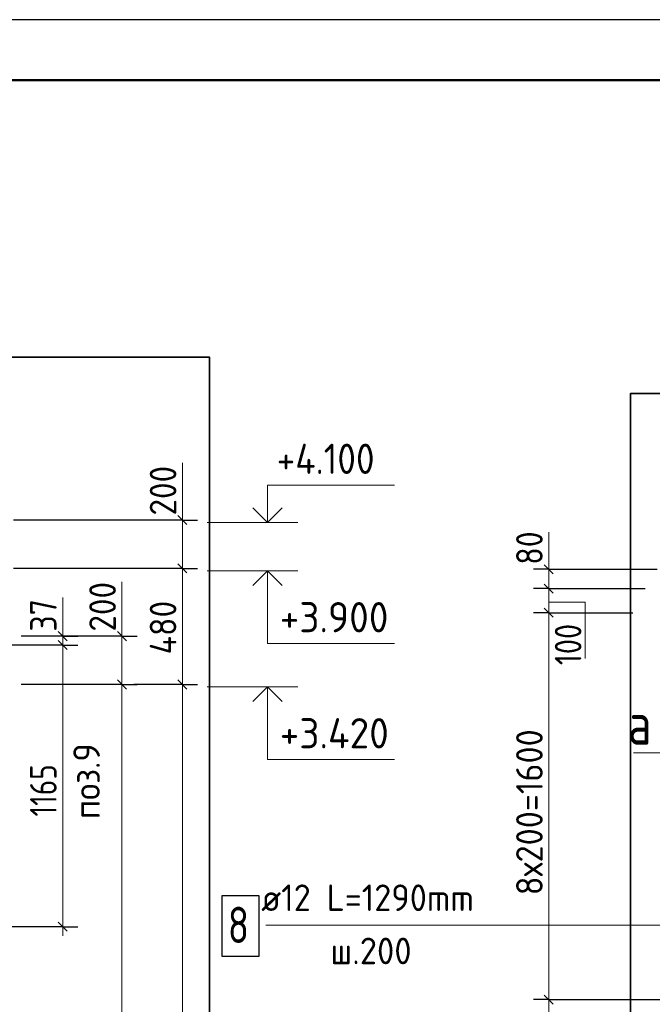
# Model space of a CAD drawing. Header units: millimetres. Extents: x 0 to 50400, y 0 to 35640.
# Tile 21 of 25: x 27412 to 33690, y 25866 to 35640. Entities that reach past the tile are written whole.
import ezdxf

# ---------------------------------------------------------------- set-up
doc = ezdxf.new("R2010")
doc.units = ezdxf.units.MM
for name, color, linetype, lineweight in [('Standard', 7, 'Continuous', 25), ('Высотные отметки', 7, 'Continuous', 25), ('Позиционная метка линия выноска', 7, 'Continuous', 13), ('Позиционная метка номер позиции', 7, 'Continuous', 13), ('Размерная линия_ общее', 7, 'Continuous', 13), ('Сечения символ', 7, 'Continuous', 25)]:
    doc.layers.add(name, color=color, linetype=linetype, lineweight=lineweight)
doc.layers.add('Размерная выноска', color=7, linetype='Continuous')
doc.layers.add('Стена обрамление П-обр.', color=7, linetype='Continuous', true_color=0xa0a0a0)
doc.styles.add('ISOCPEUR', font='txt')

msp = doc.modelspace()

# ---------------------------------------------------------------- linework, layer by layer
at = {"layer": 'Standard', "color": 7, "linetype": 'Continuous', "lineweight": 25, "transparency": 33554687}
for p, q in [((32617.8, 30229.9), (32707.8, 30139.9)), ((32617.8, 30037.9), (32707.8, 29947.9)), ((32617.8, 29797.9), (32707.8, 29707.9)), ((27884.1, 29475.9), (27794.1, 29565.9)), ((28381.7, 29565.9), (28471.7, 29475.9)), ((27884.1, 29387.1), (27794.1, 29477.1)), ((28381.7, 29085.9), (28471.7, 28995.9)), ((27884.1, 26591.1), (27794.1, 26681.1)), ((32617.8, 25957.9), (32707.8, 25867.9))]:
    msp.add_line(p, q, dxfattribs=at)
at = {"layer": 'Standard', "color": 7, "linetype": 'Continuous', "lineweight": 13, "transparency": 33554687}
for p, q in [((32662.8, 30184.9), (32662.8, 30274.9)), ((32662.8, 29752.9), (32662.8, 25912.9)), ((27839.1, 29520.9), (27839.1, 29610.9)), ((27839.1, 29432.1), (27839.1, 29520.9)), ((28426.7, 29520.9), (28426.7, 29610.9)), ((28426.7, 29040.9), (28426.7, 20641)), ((27839.1, 26636.1), (27839.1, 26546.1)), ((32662.8, 25912.9), (32662.8, 20440.9))]:
    msp.add_line(p, q, dxfattribs=at)
at = {"layer": 'Standard', "color": 7, "linetype": 'Continuous', "lineweight": -3, "transparency": 33554687}
for p, q in [((32662.8, 30184.9), (32512.8, 30184.9)), ((32662.8, 30184.9), (32812.8, 30184.9)), ((32662.8, 30184.9), (33738.5, 30184.9)), ((32662.8, 29992.9), (32512.8, 29992.9)), ((32662.8, 29992.9), (32812.8, 29992.9)), ((32662.8, 29752.9), (32512.8, 29752.9)), ((32662.8, 29752.9), (32812.8, 29752.9)), ((27839.1, 29520.9), (27689.1, 29520.9)), ((27839.1, 29520.9), (27989.1, 29520.9)), ((28426.7, 29520.9), (28276.7, 29520.9)), ((28426.7, 29520.9), (28576.7, 29520.9)), ((27839.1, 29432.1), (27689.1, 29432.1)), ((27839.1, 29432.1), (27989.1, 29432.1)), ((28426.7, 29040.9), (28276.7, 29040.9)), ((28426.7, 29040.9), (28576.7, 29040.9)), ((27839.1, 26636.1), (27168.2, 26636.1)), ((27839.1, 26636.1), (27689.1, 26636.1)), ((27839.1, 26636.1), (27989.1, 26636.1)), ((32662.8, 25912.9), (32512.8, 25912.9)), ((32662.8, 25912.9), (32812.8, 25912.9)), ((32662.8, 25912.9), (34479.9, 25912.9))]:
    msp.add_line(p, q, dxfattribs=at)
at = {"layer": 'Standard', "color": 7, "linetype": 'Continuous', "lineweight": 25, "transparency": 33554687}
msp.add_lwpolyline([(0, 0), (50400, 0), (50400, 35640), (0, 35640), (0, 0)], close=True, dxfattribs=at)
at = {"layer": 'Standard', "color": 7, "linetype": 'Continuous', "lineweight": 13, "transparency": 33554687}
for points in [[(50400, 35640), (0, 35640), (0, 0), (50400, 0), (50400, 35640)], [(32662.8, 30184.9), (32662.8, 30112.5), (32662.8, 30112.5), (32662.8, 29992.9)], [(32662.8, 29992.9), (32662.8, 29976.3), (32662.8, 29976.3), (32662.8, 29752.9)], [(28426.7, 29520.9), (28426.7, 29447.1), (28426.7, 29447.1), (28426.7, 29040.9)], [(27839.1, 26636.1), (27839.1, 27615.1), (27839.1, 27615.1), (27839.1, 29432.1)]]:
    msp.add_lwpolyline(points, dxfattribs=at)
at = {"layer": 'Standard', "color": 7, "linetype": 'Continuous', "lineweight": 50, "transparency": 33554687}
msp.add_lwpolyline([(2400, 35040), (49800, 35040), (49800, 600), (2400, 600), (2400, 35040)], close=True, dxfattribs=at)
at = {"layer": 'Standard', "color": 254, "linetype": 'Continuous', "lineweight": 35, "true_color": 0xc4c4ff, "transparency": 33554687}
for points in [[(3765.7, 18656.4), (29297, 18656.4), (29297, 32289.3), (3765.7, 32289.3), (3765.7, 18656.4)], [(33473.3, 18648.4), (44489.3, 18648.4), (44489.3, 31928.5), (33473.3, 31928.5), (33473.3, 18648.4)]]:
    msp.add_lwpolyline(points, dxfattribs=at)
at = {"layer": 'Standard', "color": 7, "linetype": 'Continuous', "lineweight": -3, "transparency": 33554687}
for points in [[(32662.8, 29992.9), (32718.4, 29992.9), (32718.4, 29992.9), (33618.5, 29992.9)], [(32662.8, 29752.9), (32810.8, 29752.9), (32810.8, 29752.9), (33498.5, 29752.9)], [(28426.7, 29520.9), (28406.3, 29520.9), (28406.3, 29520.9), (28406.3, 29520.9), (28406.3, 29520.9), (27427.4, 29520.9)], [(27839.1, 29520.9), (27818.7, 29520.9), (27818.7, 29520.9), (27810.8, 29520.9)], [(27839.1, 29432.1), (27818.7, 29432.1), (27818.7, 29432.1), (27206.6, 29432.1)], [(28426.7, 29040.9), (28406.3, 29040.9), (28406.3, 29040.9), (28406.3, 29040.9), (28406.3, 29040.9), (27427.4, 29040.9)]]:
    msp.add_lwpolyline(points, dxfattribs=at)
at = {"layer": 'Высотные отметки', "color": 7, "linetype": 'Continuous', "lineweight": 35, "transparency": 33554687}
for p, q in [((29872.9, 30649), (29727.5, 30794.4)), ((29872.9, 30649), (29727.5, 30794.4)), ((29872.9, 30649), (30018.3, 30794.4)), ((29872.9, 30649), (30018.3, 30794.4)), ((29872.9, 30169), (29727.5, 30023.6)), ((29872.9, 30169), (29727.5, 30023.6)), ((29872.9, 30169), (30018.3, 30023.6)), ((29872.9, 30169), (30018.3, 30023.6)), ((29872.9, 29016.9), (29727.5, 28871.5)), ((29872.9, 29016.9), (29727.5, 28871.5)), ((29872.9, 29016.9), (30018.3, 28871.5)), ((29872.9, 29016.9), (30018.3, 28871.5))]:
    msp.add_line(p, q, dxfattribs=at)
at = {"layer": 'Высотные отметки', "color": 7, "linetype": 'Continuous', "lineweight": 13, "transparency": 33554687}
for p, q in [((29272.9, 30649), (30172.9, 30649)), ((29272.9, 30649), (30172.9, 30649)), ((29272.9, 30169), (30172.9, 30169)), ((29272.9, 30169), (30172.9, 30169)), ((29272.9, 29016.9), (30172.9, 29016.9)), ((29272.9, 29016.9), (30172.9, 29016.9))]:
    msp.add_line(p, q, dxfattribs=at)
for points in [[(29872.9, 30649), (29872.9, 31021.1), (31132.9, 31021.1)], [(29872.9, 30649), (29872.9, 31021.1), (31132.9, 31021.1)], [(29872.9, 30169), (29872.9, 29449), (31132.9, 29449)], [(29872.9, 30169), (29872.9, 29449), (31132.9, 29449)], [(29872.9, 29016.9), (29872.9, 28296.9), (31132.9, 28296.9)], [(29872.9, 29016.9), (29872.9, 28296.9), (31132.9, 28296.9)]]:
    msp.add_lwpolyline(points, dxfattribs=at)
at = {"layer": 'Позиционная метка линия выноска', "color": 7, "linetype": 'Continuous', "lineweight": 13, "transparency": 33554687}
msp.add_line((33504.2, 28361.4), (34032.2, 28361.4), dxfattribs=at)
msp.add_lwpolyline([(29854.8, 26651.4), (35514, 26651.4), (35887.7, 26379.3)], dxfattribs=at)
at = {"layer": 'Размерная выноска', "color": 7, "linetype": 'Continuous', "lineweight": 13, "transparency": 33554687}
for p, q in [((29027.1, 30673), (29027.1, 31241.8)), ((32662.8, 30184.9), (32662.8, 30554.5)), ((28426.7, 29520.9), (28426.7, 30058.5)), ((27839.1, 29520.9), (27839.1, 29904.9)), ((32662.8, 29858.5), (33025.2, 29858.5)), ((33025.2, 29858.5), (33025.2, 29299.3))]:
    msp.add_line(p, q, dxfattribs=at)
at = {"layer": 'Размерная линия_ общее', "color": 7, "linetype": 'Continuous', "lineweight": 25, "transparency": 33554687}
for p, q in [((28982.1, 30718), (29072.1, 30628)), ((28982.1, 30238), (29072.1, 30148)), ((28982.1, 29085.9), (29072.1, 28995.9))]:
    msp.add_line(p, q, dxfattribs=at)
at = {"layer": 'Размерная линия_ общее', "color": 7, "linetype": 'Continuous', "lineweight": 13, "transparency": 33554687}
for p, q in [((29027.1, 30673), (29027.1, 30763)), ((29027.1, 30193), (29027.1, 29040.9)), ((29027.1, 29040.9), (29027.1, 20449))]:
    msp.add_line(p, q, dxfattribs=at)
at = {"layer": 'Размерная линия_ общее', "color": 7, "linetype": 'Continuous', "lineweight": -3, "transparency": 33554687}
for p, q in [((29027.1, 30673), (28877.1, 30673)), ((29027.1, 30673), (29177.1, 30673)), ((29027.1, 30193), (28877.1, 30193)), ((29027.1, 30193), (29177.1, 30193)), ((29027.1, 29040.9), (28877.1, 29040.9)), ((29027.1, 29040.9), (29177.1, 29040.9))]:
    msp.add_line(p, q, dxfattribs=at)
for points in [[(29027.1, 30673), (29006.7, 30673), (29006.7, 30673), (29006.7, 30673), (29006.7, 30673), (29006.7, 30673), (29006.7, 30673), (27351, 30673)], [(29027.1, 30193), (29006.7, 30193), (29006.7, 30193), (29006.7, 30193), (29006.7, 30193), (29006.7, 30193), (29006.7, 30193), (27351, 30193)], [(29027.1, 29040.9), (29006.7, 29040.9), (29006.7, 29040.9), (29006.7, 29040.9), (29006.7, 29040.9), (28546.7, 29040.9)]]:
    msp.add_lwpolyline(points, dxfattribs=at)
at = {"layer": 'Размерная линия_ общее', "color": 7, "linetype": 'Continuous', "lineweight": 13, "transparency": 33554687}
msp.add_lwpolyline([(29027.1, 30673), (29027.1, 30597), (29027.1, 30597), (29027.1, 30193)], dxfattribs=at)
at = {"layer": 'Стена обрамление П-обр.', "color": 7, "linetype": 'Continuous', "lineweight": 25, "transparency": 33554687}
msp.add_lwpolyline([(29417.4, 26342.6), (29789.4, 26342.6), (29789.4, 26942.6), (29417.4, 26942.6), (29417.4, 26342.6)], dxfattribs=at)

# ---------------------------------------------------------------- texts
at = {"layer": 'Standard', "color": 7, "linetype": 'Continuous', "lineweight": 25, "transparency": 33554687, "char_height": 264, "attachment_point": 7, "rotation": 90, "style": 'ISOCPEUR'}
for s, insert, width in [('\\W0.87;80', (32602.8, 30229.9), 484.718), ('\\W0.91;200', (28366.7, 29565.9), 674.386), ('\\W0.87;37', (27779.1, 29565.9), 484.709), ('\\W0.83;100', (32986.8, 29232.7), 610.286), ('\\W0.94;8х200=1600', (32602.8, 26948.5), 1918.452), ('\\W0.80;1165', (27779.1, 27730.5), 738.862)]:
    msp.add_mtext(s, dxfattribs=dict(at, insert=insert, width=width))
at = {"layer": 'Высотные отметки', "color": 7, "linetype": 'Continuous', "lineweight": 25, "transparency": 33554687, "char_height": 300, "attachment_point": 7, "style": 'ISOCPEUR'}
for s, insert, width in [('\\W0.90;+4.100', (29962.9, 31131.1), 1244.552), ('\\W0.95;+3.900', (29992.9, 29559), 1281.429), ('\\W0.95;+3.420', (29992.9, 28406.9), 1311.68)]:
    msp.add_mtext(s, dxfattribs=dict(at, insert=insert, width=width))
at = {"layer": 'Позиционная метка номер позиции', "color": 7, "linetype": 'Continuous', "lineweight": 25, "transparency": 33554687, "insert": (28208.3, 27704), "char_height": 264, "width": 928.252, "attachment_point": 7, "rotation": 90, "style": 'ISOCPEUR'}
msp.add_mtext('\\W0.94;поз.9', dxfattribs=at)
at = {"layer": 'Размерная линия_ общее', "color": 7, "linetype": 'Continuous', "lineweight": 25, "transparency": 33554687, "char_height": 264, "attachment_point": 7, "rotation": 90, "style": 'ISOCPEUR'}
for s, insert, width in [('\\W0.91;200', (28967.1, 30718), 674.377), ('\\W0.92;480', (28967.1, 29339.7), 701.335)]:
    msp.add_mtext(s, dxfattribs=dict(at, insert=insert, width=width))
at = {"layer": 'Сечения символ', "color": 7, "linetype": 'Continuous', "lineweight": 35, "transparency": 33554687, "insert": (33445.9, 28443.4), "char_height": 420, "width": 503.778, "attachment_point": 7, "style": 'ISOCPEUR'}
msp.add_mtext('\\W0.80;а', dxfattribs=at)
at = {"layer": 'Стена обрамление П-обр.', "color": 7, "linetype": 'Continuous', "lineweight": 13, "transparency": 33554687, "attachment_point": 7, "style": 'ISOCPEUR'}
for s, insert, char_height, width in [('\\W0.94;ø12 L=1290mm ', (29809.4, 26792.2), 264, 2525.259), ('\\W0.78;8', (29477.4, 26474.6), 360, 391.688), ('\\W0.95;ш.200 ', (30495.8, 26264.2), 264, 1154.547)]:
    msp.add_mtext(s, dxfattribs=dict(at, insert=insert, char_height=char_height, width=width))

doc.saveas('drawing.dxf')
